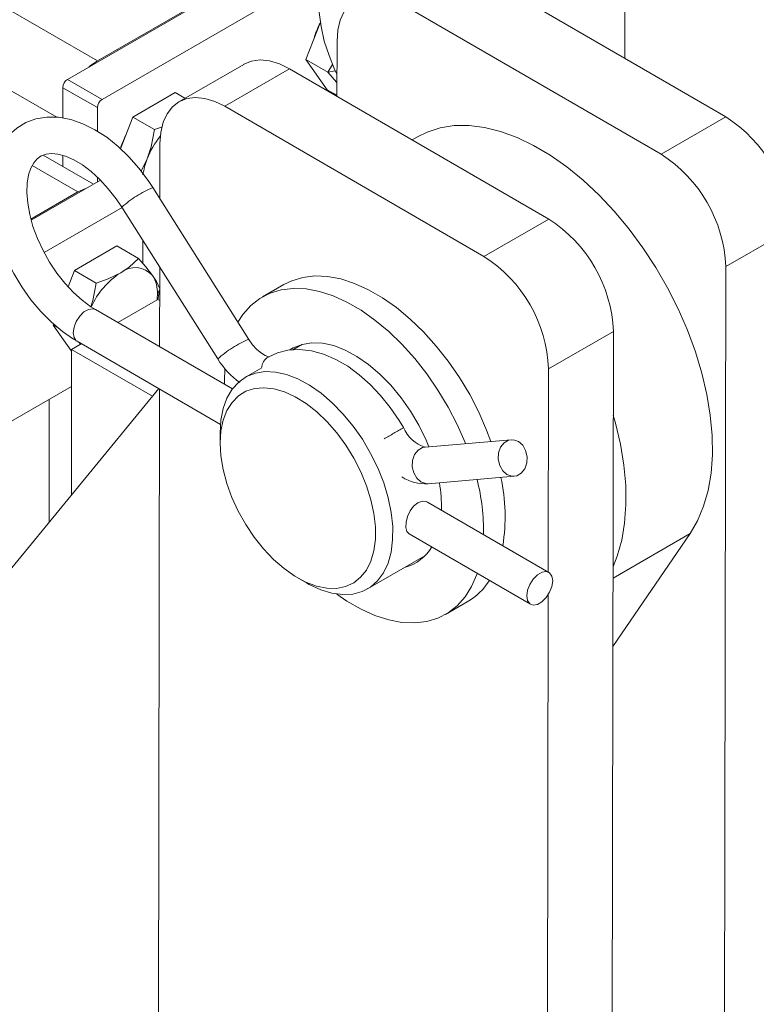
# Model space of a CAD drawing. Header units: millimetres. Extents: x 525 to 29324, y 175 to 20618.
# Tile 143 of 220: x 14335 to 14455, y 12446 to 12607. Entities that reach past the tile are written whole.
import ezdxf

# ---------------------------------------------------------------- set-up
doc = ezdxf.new("R2010")
doc.units = ezdxf.units.MM
doc.linetypes.add('SLD-Centrada-doble', pattern=[12.7, 6.35, -1.27, 1.27, -1.27, 1.27, -1.27])
doc.linetypes.add('SLD-Continua', pattern=[0])

msp = doc.modelspace()

# ---------------------------------------------------------------- linework, layer by layer
at = {"color": 7, "linetype": 'SLD-Continua', "lineweight": 18, "ltscale": 35}
for p, q in [((14390.66, 12625), (14342.72, 12597.32)), ((14347.6, 12600.34), (14385.79, 12622.39)), ((14433.97, 12600.76), (14433.97, 12618.97)), ((14348.38, 12594.06), (14384.49, 12614.9)), ((14450.49, 12591.19), (14408.06, 12615.78)), ((14397.46, 12609.65), (14439.88, 12585.07)), ((14384.11, 12606.67), (14381.74, 12600.58)), ((14386.83, 12603.56), (14386.82, 12594.55)), ((14371.55, 12599.79), (14360.95, 12593.67)), ((14381.74, 12600.58), (14385.31, 12598.52)), ((14381.74, 12600.58), (14385.21, 12595.64)), ((14386.11, 12599.78), (14385.31, 12598.52)), ((14421.5, 12574.45), (14379.07, 12599.04)), ((14386.82, 12597.92), (14386.79, 12598.24)), ((14341.95, 12595.97), (14341.95, 12590.99)), ((14360.34, 12595.16), (14353.4, 12591.15)), ((14360.34, 12595.16), (14361.93, 12594.24)), ((14385.21, 12595.64), (14386.82, 12594.72)), ((14385.97, 12595.04), (14386.12, 12595.12)), ((14386.15, 12595.1), (14386.01, 12595.02)), ((14386.29, 12595.02), (14386.15, 12594.94)), ((14347.6, 12588.84), (14347.6, 12592.71)), ((14368.47, 12592.92), (14410.89, 12568.33)), ((14353.4, 12591.15), (14351.39, 12585.98)), ((14353.4, 12591.15), (14356.96, 12589.1)), ((14358.28, 12589.57), (14356.96, 12589.1)), ((14400.02, 12587.94), (14399.12, 12587.42)), ((14357.84, 12586.83), (14357.82, 12577.81)), ((14346.94, 12580.16), (14338.72, 12584.91)), ((14341.95, 12584.86), (14341.95, 12583.05)), ((14341.95, 12584.86), (14341.95, 12583.05)), ((14355.76, 12584.31), (14354.79, 12582.28)), ((14348.11, 12580.83), (14336.78, 12574.3)), ((14347.6, 12580.54), (14347.6, 12581.31)), ((14344.42, 12578.91), (14336.73, 12574.47)), ((14372.38, 12554.78), (14356.69, 12579.61)), ((14351.65, 12576.35), (14338.89, 12568.98)), ((14351.61, 12576.41), (14367.31, 12551.58)), ((14355.03, 12571.01), (14355.03, 12567.22)), ((14350.79, 12570.06), (14343.85, 12566.05)), ((14350.79, 12570.06), (14354.35, 12568)), ((14343.85, 12566.05), (14342.81, 12563.38)), ((14343.85, 12566.05), (14347.41, 12563.99)), ((14357.81, 12566.61), (14357.78, 12553.57)), ((14450.47, 12566.68), (14449.85, 12195.51)), ((14357.49, 12561.3), (14357.82, 12563.06)), ((14378.15, 12563.77), (14374.61, 12561.73)), ((14350.95, 12557.53), (14357.5, 12561.31)), ((14357.8, 12561.14), (14357.5, 12561.31)), ((14369.71, 12546.66), (14347.28, 12559.66)), ((14340.45, 12557.28), (14340.38, 12557.11)), ((14340.38, 12557.11), (14341.27, 12556.59)), ((14340.38, 12557.11), (14343.36, 12552.86)), ((14432.09, 12556.07), (14431.47, 12184.9)), ((14343.36, 12553.14), (14344.96, 12554.07)), ((14343.36, 12553.14), (14343.36, 12529.3)), ((14356.63, 12545.48), (14343.36, 12553.14)), ((14344.27, 12554.47), (14367.75, 12540.86)), ((14344.62, 12554.26), (14344.84, 12554)), ((14381.2, 12553.98), (14379.61, 12553.07)), ((14368.47, 12549.96), (14368.4, 12547.99)), ((14374.5, 12550.11), (14371.83, 12548.58)), ((14421.48, 12549.95), (14421.42, 12516.69)), ((14357.64, 12546.72), (14245.28, 12409.68)), ((14343.36, 12547.07), (14297.11, 12520.37)), ((14357.77, 12546.64), (14357.34, 12284.14)), ((14368.4, 12547.99), (14368.4, 12547.41)), ((14339.72, 12544.97), (14339.72, 12524.87)), ((14367.69, 12539.42), (14367.69, 12537.79)), ((14415.34, 12538.36), (14401.26, 12537.14)), ((14401.77, 12531.16), (14415.85, 12532.38)), ((14421.52, 12516.63), (14401.64, 12528.15)), ((14398.63, 12522.96), (14418.51, 12511.44)), ((14432, 12504.53), (14444.63, 12522.99)), ((14391.83, 12513.93), (14401.2, 12519.34)), ((14380.42, 12515.74), (14381.83, 12514.93)), ((14421.42, 12513.01), (14420.93, 12223.02)), ((14404.61, 12509.76), (14408.15, 12511.8))]:
    msp.add_line(p, q, dxfattribs=at)
at = {"color": 8, "linetype": 'SLD-Centrada-doble', "lineweight": 18, "ltscale": 35}
for p, q in [((14347.6, 12600.34), (14330.84, 12610.02)), ((14340.94, 12591.12), (14325.19, 12600.22)), ((14379.07, 12599.04), (14368.47, 12592.92)), ((14385.31, 12598.52), (14386.57, 12598.72)), ((14348.38, 12594.06), (14342.72, 12597.32)), ((14347.6, 12592.71), (14341.95, 12595.97)), ((14439.88, 12585.07), (14450.49, 12591.19)), ((14344.42, 12578.91), (14336.95, 12583.23)), ((14410.89, 12568.33), (14421.5, 12574.45)), ((14461.08, 12572.81), (14450.47, 12566.68)), ((14357.8, 12563.01), (14357.43, 12562.21)), ((14432.09, 12556.07), (14421.48, 12549.95)), ((14432.02, 12515.71), (14444.63, 12522.99))]:
    msp.add_line(p, q, dxfattribs=at)
at = {"color": 7, "linetype": 'SLD-Continua', "lineweight": 18, "ltscale": 35, "flags": 128}
for points in [[(14405.3, 12616.84), (14404.73, 12617.39), (14402.87, 12618.87), (14400.95, 12620.11), (14398.97, 12621.09), (14396.97, 12621.78), (14394.99, 12622.14), (14393.07, 12622.17), (14391.27, 12621.87), (14389.63, 12621.27), (14388.18, 12620.39), (14386.92, 12619.27), (14385.87, 12617.93), (14385.02, 12616.37), (14384.39, 12614.61), (14383.98, 12612.65), (14383.81, 12610.53), (14383.89, 12608.29), (14384.21, 12605.96), (14384.75, 12603.59), (14385.52, 12601.21), (14386.49, 12598.86), (14386.82, 12598.21)], [(14397.46, 12609.65), (14395.8, 12610.46), (14394.18, 12610.95), (14392.64, 12611.11), (14391.22, 12610.93), (14389.95, 12610.41), (14388.87, 12609.58), (14388, 12608.45), (14387.36, 12607.04), (14386.96, 12605.4), (14386.83, 12603.56)], [(14346.2, 12599.33), (14346.5, 12599.58), (14347.6, 12600.34)], [(14371.55, 12599.79), (14371.57, 12599.8), (14372.83, 12600.31), (14374.26, 12600.5), (14375.79, 12600.34), (14377.41, 12599.85), (14379.07, 12599.04)], [(14385.31, 12598.52), (14386.74, 12596.85), (14386.82, 12596.75)], [(14368.47, 12592.92), (14366.81, 12593.73), (14365.19, 12594.22), (14363.65, 12594.37), (14362.23, 12594.19), (14360.96, 12593.68), (14359.88, 12592.84), (14359, 12591.71), (14358.36, 12590.31), (14357.97, 12588.66), (14357.84, 12586.83)], [(14356.69, 12579.61), (14355.93, 12580.76), (14354.41, 12582.79), (14352.75, 12584.67), (14350.99, 12586.37), (14349.13, 12587.85), (14347.21, 12589.09), (14345.23, 12590.07), (14343.23, 12590.75), (14341.25, 12591.12), (14339.33, 12591.15), (14337.53, 12590.85), (14335.89, 12590.25), (14334.44, 12589.37), (14333.18, 12588.25), (14332.13, 12586.9), (14331.28, 12585.35), (14330.65, 12583.58), (14330.24, 12581.63), (14330.07, 12579.51), (14330.15, 12577.26), (14330.47, 12574.93), (14331.01, 12572.56), (14331.78, 12570.19), (14332.75, 12567.84), (14333.91, 12565.55), (14335.24, 12563.35), (14336.73, 12561.27), (14338.35, 12559.34), (14340.08, 12557.59), (14341.91, 12556.05), (14343.71, 12554.8), (14344.27, 12554.47)], [(14356.96, 12589.1), (14356.39, 12586.27), (14355.76, 12584.31)], [(14444.63, 12522.99), (14445.86, 12525.1), (14446.84, 12527.46), (14447.58, 12530.07), (14448.06, 12532.89), (14448.29, 12535.9), (14448.24, 12539.07), (14447.94, 12542.37), (14447.38, 12545.78), (14446.56, 12549.25), (14445.5, 12552.76), (14444.2, 12556.28), (14442.67, 12559.77), (14440.94, 12563.2), (14439.01, 12566.54), (14436.9, 12569.76), (14434.64, 12572.82), (14432.24, 12575.7), (14429.73, 12578.37), (14427.12, 12580.81), (14424.45, 12582.99), (14421.74, 12584.9), (14419.02, 12586.52), (14416.3, 12587.82), (14413.62, 12588.81), (14411, 12589.46), (14408.46, 12589.78), (14406.03, 12589.76), (14403.72, 12589.4), (14401.57, 12588.71), (14400.02, 12587.94)], [(14347.28, 12559.66), (14346.54, 12560.11), (14345.11, 12561.17), (14343.68, 12562.46), (14342.29, 12563.95), (14340.97, 12565.61), (14339.77, 12567.42), (14338.7, 12569.33), (14337.79, 12571.29), (14337.06, 12573.27), (14336.53, 12575.21), (14336.2, 12577.07), (14336.07, 12578.79), (14336.13, 12580.35), (14336.35, 12581.69), (14336.72, 12582.8), (14337.19, 12583.67), (14337.74, 12584.32), (14338.41, 12584.8), (14339.23, 12585.09), (14340.13, 12585.18), (14341.14, 12585.08), (14342.39, 12584.74), (14343.74, 12584.15), (14345.14, 12583.32), (14346.58, 12582.24), (14348, 12580.95), (14349.39, 12579.44), (14350.7, 12577.77), (14351.61, 12576.41)], [(14344.42, 12578.91), (14345.52, 12579.42), (14345.82, 12579.52)], [(14354.35, 12568), (14352.79, 12566.59), (14351.42, 12565.68)], [(14356.63, 12565.22), (14355.52, 12566.65), (14354.35, 12568)], [(14351.42, 12565.68), (14349.38, 12564.7), (14347.41, 12563.99)], [(14357.82, 12563.06), (14357.26, 12564.23), (14356.63, 12565.22)], [(14412.02, 12538.07), (14411.32, 12539.92), (14410.03, 12542.86), (14408.55, 12545.74), (14406.88, 12548.53), (14405.05, 12551.19), (14403.08, 12553.69), (14401, 12556.01), (14398.82, 12558.11), (14396.58, 12559.98), (14394.3, 12561.58), (14392, 12562.91), (14389.72, 12563.94), (14387.47, 12564.67), (14385.3, 12565.08), (14383.21, 12565.16), (14381.24, 12564.93), (14379.41, 12564.38), (14378.15, 12563.77)], [(14347.41, 12563.99), (14346.85, 12561.16), (14346.51, 12560.13)], [(14407.86, 12537.71), (14407.79, 12537.88), (14406.5, 12540.82), (14405.01, 12543.7), (14403.34, 12546.49), (14401.52, 12549.15), (14399.55, 12551.65), (14397.46, 12553.97), (14395.29, 12556.07), (14393.04, 12557.94), (14390.76, 12559.54), (14388.46, 12560.87), (14386.18, 12561.9), (14383.94, 12562.62), (14381.76, 12563.03), (14379.68, 12563.12), (14377.71, 12562.89), (14375.88, 12562.34), (14374.21, 12561.48), (14372.72, 12560.32), (14371.43, 12558.87), (14370.6, 12557.6)], [(14375.69, 12551.94), (14375.7, 12551.94), (14375.51, 12551.97), (14375.06, 12552.14), (14374.45, 12552.51), (14373.73, 12553.11), (14373, 12553.91), (14372.38, 12554.78)], [(14397.71, 12540.34), (14397, 12541.51), (14395.56, 12543.63), (14393.97, 12545.6), (14392.27, 12547.4), (14390.46, 12549), (14388.58, 12550.38), (14386.63, 12551.51), (14384.64, 12552.37), (14382.64, 12552.91), (14380.67, 12553.13), (14378.8, 12553.02), (14377.07, 12552.58), (14375.58, 12551.89)], [(14401.88, 12537.19), (14401.42, 12538.29), (14400.23, 12540.71), (14398.86, 12543.04), (14397.32, 12545.23), (14395.64, 12547.26), (14393.85, 12549.09), (14391.99, 12550.67), (14390.09, 12551.99), (14388.18, 12553.02), (14386.29, 12553.75), (14384.47, 12554.15), (14382.73, 12554.22), (14381.12, 12553.96), (14379.66, 12553.38), (14379.12, 12553.06)], [(14367.69, 12539.45), (14367.82, 12541.55), (14368.2, 12543.47), (14368.82, 12545.17), (14369.68, 12546.62), (14370.75, 12547.8), (14372.02, 12548.68), (14373.47, 12549.25), (14375.06, 12549.5), (14376.78, 12549.43), (14378.58, 12549.03), (14380.44, 12548.31), (14382.33, 12547.29), (14384.21, 12545.98), (14386.05, 12544.41), (14387.81, 12542.6), (14389.47, 12540.6), (14390.98, 12538.42), (14392.34, 12536.12), (14393.51, 12533.73), (14394.47, 12531.3), (14395.2, 12528.86), (14395.7, 12526.47), (14395.95, 12524.17), (14395.94, 12521.99), (14395.69, 12519.97), (14395.18, 12518.16), (14394.44, 12516.58), (14393.48, 12515.26), (14392.3, 12514.23), (14390.94, 12513.5), (14389.42, 12513.09), (14387.76, 12513.01), (14386, 12513.24), (14384.16, 12513.8), (14382.28, 12514.67), (14381.83, 12514.93)], [(14367.69, 12537.81), (14367.81, 12535.7), (14368.18, 12533.48), (14368.78, 12531.2), (14369.61, 12528.91), (14370.65, 12526.65), (14371.88, 12524.46), (14373.28, 12522.39), (14374.82, 12520.47), (14376.46, 12518.75), (14378.18, 12517.26), (14379.95, 12516.02), (14381.73, 12515.06), (14383.47, 12514.41), (14385.16, 12514.06), (14386.76, 12514.03), (14388.24, 12514.33), (14389.56, 12514.93), (14390.7, 12515.84), (14391.65, 12517.03), (14392.37, 12518.49), (14392.86, 12520.17), (14393.11, 12522.06), (14393.12, 12524.1), (14392.87, 12526.28), (14392.39, 12528.53), (14391.67, 12530.82), (14390.73, 12533.1), (14389.59, 12535.33), (14388.27, 12537.47), (14386.8, 12539.47), (14385.21, 12541.29), (14383.52, 12542.9), (14381.77, 12544.27), (14380, 12545.37), (14378.23, 12546.18), (14376.51, 12546.68), (14374.86, 12546.87), (14373.32, 12546.74), (14371.92, 12546.29), (14370.68, 12545.53), (14369.64, 12544.47), (14368.8, 12543.15), (14368.19, 12541.58), (14367.82, 12539.79), (14367.69, 12537.81)], [(14432.02, 12517.58), (14432.7, 12519.3), (14433.44, 12521.9), (14433.92, 12524.72), (14434.14, 12527.73), (14434.1, 12530.9), (14433.8, 12534.21), (14433.24, 12537.61), (14432.42, 12541.09), (14432.06, 12542.36)], [(14417.71, 12536.59), (14417.95, 12535.58), (14417.9, 12534.55), (14417.57, 12533.61), (14417, 12532.89), (14416.27, 12532.46), (14415.45, 12532.39), (14414.65, 12532.67), (14413.96, 12533.28), (14413.47, 12534.14), (14413.24, 12535.15), (14413.29, 12536.19), (14413.62, 12537.12), (14414.18, 12537.85), (14414.92, 12538.27), (14415.74, 12538.35), (14416.54, 12538.06), (14417.23, 12537.45), (14417.71, 12536.59)], [(14398.64, 12522.96), (14398.28, 12523.35), (14398.11, 12524.01), (14398.14, 12524.85), (14398.37, 12525.78), (14398.79, 12526.69), (14399.36, 12527.48), (14400.05, 12528.04), (14400.76, 12528.3), (14401.42, 12528.25), (14401.62, 12528.12)], [(14386.78, 12513.1), (14388.46, 12511.95), (14390.76, 12510.62), (14393.04, 12509.59), (14395.29, 12508.87), (14397.46, 12508.46), (14399.55, 12508.37), (14401.52, 12508.6), (14403.34, 12509.15), (14405.01, 12510.01), (14406.5, 12511.17), (14407.79, 12512.62), (14408.86, 12514.35), (14409.71, 12516.32), (14409.78, 12516.5)], [(14422.14, 12515.26), (14422.01, 12516.02), (14421.64, 12516.55), (14421.08, 12516.77), (14420.39, 12516.66), (14419.65, 12516.23), (14418.96, 12515.54), (14418.39, 12514.67), (14418.03, 12513.72), (14417.9, 12512.81), (14418.02, 12512.05), (14418.39, 12511.52), (14418.95, 12511.3), (14419.64, 12511.41), (14420.38, 12511.84), (14421.07, 12512.53), (14421.64, 12513.4), (14422.01, 12514.35), (14422.14, 12515.26)]]:
    msp.add_lwpolyline(points, dxfattribs=at)
at = {"color": 8, "linetype": 'SLD-Centrada-doble', "lineweight": 18, "ltscale": 35, "flags": 128}
for points in [[(14347.28, 12559.66), (14346.84, 12559.79), (14346.14, 12559.68), (14345.41, 12559.26), (14344.71, 12558.57), (14344.15, 12557.7), (14343.78, 12556.75), (14343.65, 12555.84), (14343.78, 12555.07), (14344.14, 12554.55), (14344.27, 12554.47)], [(14401.77, 12531.16), (14401.37, 12531.17), (14400.57, 12531.46), (14399.88, 12532.07), (14399.39, 12532.93), (14399.16, 12533.94), (14399.21, 12534.97), (14399.54, 12535.91), (14400.11, 12536.63), (14400.84, 12537.06), (14401.26, 12537.14)]]:
    msp.add_lwpolyline(points, dxfattribs=at)
at = {"color": 7, "linetype": 'SLD-Continua', "lineweight": 18, "ltscale": 1225}
for centre, radius, start, end in [((14395.26, 12600.71), 12.62, 152.4935, 164.8465), ((14343.63, 12595.9), 1.69, 122.6055, 177.3945), ((14349.29, 12592.63), 1.69, 122.6055, 177.3945), ((14438.21, 12571.88), 22.88, 2.3233, 57.5497), ((14363.54, 12582.3), 12.73, 152.7639, 163.0509), ((14369.3, 12579.04), 14.53, 141.702, 158.7078), ((14366.98, 12579.89), 12.06, 158.4637, 171.2469), ((14427.61, 12565.76), 22.88, 2.3233, 57.5497), ((14409.22, 12555.14), 22.88, 2.3233, 57.5497), ((14398.61, 12549.02), 22.88, 2.3233, 57.5497), ((14353.79, 12562.79), 3.74, 40.5328, 129.2482), ((14358.36, 12554.82), 12.89, 122.5493, 155.9593), ((14352.22, 12562.43), 5.22, 357.6485, 32.3492), ((14348.47, 12562.24), 8.96, 353.5794, 359.8524), ((14378.31, 12558.19), 12.83, 211.0176, 234.7662), ((14403.01, 12542.64), 5.77, 203.5242, 252.3794), ((14401.25, 12538.14), 7, 237.1748, 274.3216), ((14384.36, 12525.82), 29.99, 350.7785, 12.2651), ((14381.83, 12527.42), 22.1, 358.4832, 10.1693), ((14376.91, 12523.36), 33.92, 359.1052, 14.4928), ((14396.21, 12524.33), 7.06, 284.8619, 330.1187), ((14402.71, 12521.06), 10.73, 300.4249, 327.7716)]:
    msp.add_arc(centre, radius, start, end, dxfattribs=at)
at = {"color": 8, "linetype": 'SLD-Centrada-doble', "lineweight": 18, "ltscale": 1225}
for centre, radius, start, end in [((14363.5, 12563.22), 17.76, 112.5719, 132.0271), ((14379.2, 12538.39), 17.76, 112.5719, 132.0271), ((14376.75, 12549.96), 2.26, 121.2396, 176.1167), ((14204.1, 12872.03), 384.07, 299.725, 300.2697)]:
    msp.add_arc(centre, radius, start, end, dxfattribs=at)

doc.saveas('drawing.dxf')
